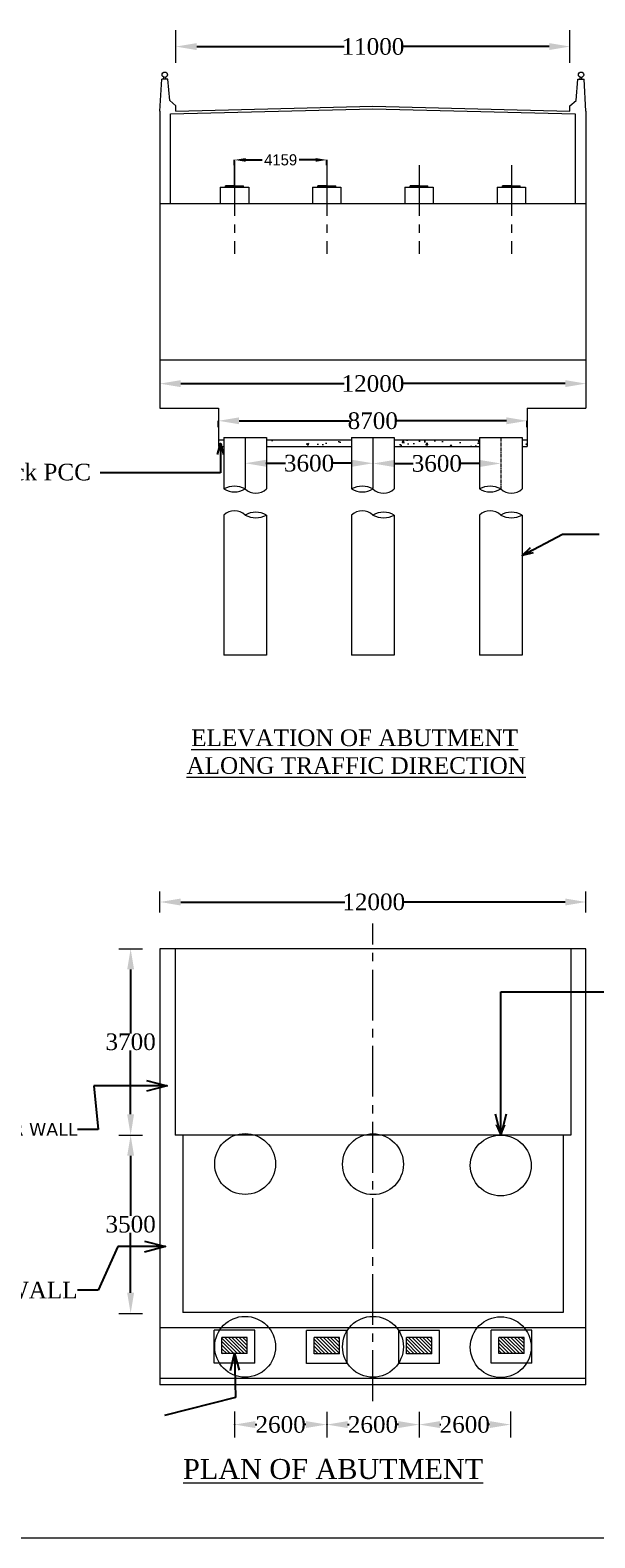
# Model space of a CAD drawing. Header units: millimetres. Extents: x -20950785 to 389010297, y -11535949 to 14056629.
# Tile 33 of 256: x 9356407 to 9381848, y -1181503 to -1113574. Entities that reach past the tile are written whole.
import ezdxf

# ---------------------------------------------------------------- set-up
doc = ezdxf.new("R2010")
doc.units = ezdxf.units.MM
doc.header["$LTSCALE"] = 60
doc.header["$MEASUREMENT"] = 0
doc.linetypes.add('CENTER2', pattern=[28.575, 19.05, -3.175, 3.175, -3.175])
doc.linetypes.add('CENTERX2', pattern=[4, 2.5, -0.5, 0.5, -0.5])
doc.layers.add('TEXT', color=7, linetype='Continuous')
doc.styles.add('style1', font='txt.shx', dxfattribs={"height": 1})
doc.dimstyles.get("Standard").update_dxf_attribs({"dimtxt": 400, "dimasz": 215, "dimexe": 0.18, "dimexo": 0.0625, "dimgap": 0.09, "dimtad": 0, "dimtih": 1, "dimtoh": 1, "dimdec": 0, "dimzin": 4, "dimdsep": 46, "dimtxsty": 'Standard', "dimblk": 'OPEN90', "dimcen": 0, "dimadec": 0, "dimazin": 1, "dimtfac": 1, "dimtdec": 0, "dimtix": 1, "dimtofl": 0, "dimtmove": 0, "dimatfit": 3, "dimldrblk": 'OPEN30', "dimfxl": 1, "dimtolj": 1, "dimtzin": 0, "dimarcsym": 0})

# ---------------------------------------------------------------- blocks, each defined once
blk = doc.blocks.new('*D292')
at = {"color": 0, "linetype": 'Continuous', "lineweight": -2, "transparency": 16777216}
for p, q in [((9362974, -1114314), (9362974, -1114313)), ((9363909, -1114314), (9370551, -1114314)), ((9379793, -1114314), (9373151, -1114314)), ((9380728, -1114314), (9380728, -1114313))]:
    blk.add_line(p, q, dxfattribs=at)
for points in [[(9363909, -1114158), (9363909, -1114470), (9362974, -1114314)], [(9379793, -1114158), (9379793, -1114470), (9380728, -1114314)]]:
    blk.add_solid(points, dxfattribs=at)
at = {"layer": 'Defpoints', "color": 0, "linetype": 'Continuous', "lineweight": -2, "transparency": 16777216}
for p in [(9362974, -1114314), (9380728, -1114314), (9380728, -1114314)]:
    blk.add_point(p, dxfattribs=at)
at = {"color": 0, "linetype": 'Continuous', "lineweight": 9, "transparency": 16777216, "insert": (9371851, -1114314), "char_height": 500, "attachment_point": 5}
blk.add_mtext('\\A1;{\\fTimes New Roman|b0|i0|c0|p18;\\H1.5x;11000}', dxfattribs=at)
blk = doc.blocks.new('*D294')
at = {"color": 0, "linetype": 'Continuous', "lineweight": -2, "transparency": 16777216}
for p, q in [((9365613, -1176383), (9365613, -1176400)), ((9366548, -1176399), (9366615, -1176399)), ((9368834, -1176399), (9368767, -1176399)), ((9369769, -1176399), (9369769, -1176400))]:
    blk.add_line(p, q, dxfattribs=at)
for points in [[(9366548, -1176244), (9366548, -1176555), (9365613, -1176399)], [(9368834, -1176244), (9368834, -1176555), (9369769, -1176399)]]:
    blk.add_solid(points, dxfattribs=at)
at = {"layer": 'Defpoints', "color": 0, "linetype": 'Continuous', "lineweight": -2, "transparency": 16777216}
for p in [(9365613, -1176383), (9365613, -1176399), (9369769, -1176399)]:
    blk.add_point(p, dxfattribs=at)
at = {"color": 0, "linetype": 'Continuous', "lineweight": 9, "transparency": 16777216, "insert": (9367691, -1176399), "char_height": 500, "attachment_point": 5}
blk.add_mtext('\\A1;{\\fTimes New Roman|b0|i0|c0|p18;\\H1.5x;2600}', dxfattribs=at)
blk = doc.blocks.new('*D295')
at = {"color": 0, "linetype": 'Continuous', "lineweight": -2, "transparency": 16777216}
for p, q in [((9369771, -1176383), (9369771, -1176400)), ((9370706, -1176400), (9370775, -1176400)), ((9372995, -1176400), (9372927, -1176400)), ((9373930, -1176400), (9373930, -1176400))]:
    blk.add_line(p, q, dxfattribs=at)
for points in [[(9370706, -1176244), (9370706, -1176556), (9369771, -1176400)], [(9372995, -1176244), (9372995, -1176556), (9373930, -1176400)]]:
    blk.add_solid(points, dxfattribs=at)
at = {"layer": 'Defpoints', "color": 0, "linetype": 'Continuous', "lineweight": -2, "transparency": 16777216}
for p in [(9369771, -1176383), (9369771, -1176400), (9373930, -1176400)]:
    blk.add_point(p, dxfattribs=at)
at = {"color": 0, "linetype": 'Continuous', "lineweight": 9, "transparency": 16777216, "insert": (9371851, -1176400), "char_height": 500, "attachment_point": 5}
blk.add_mtext('\\A1;{\\fTimes New Roman|b0|i0|c0|p18;\\H1.5x;2600}', dxfattribs=at)
blk = doc.blocks.new('*D296')
at = {"color": 0, "linetype": 'Continuous', "lineweight": -2, "transparency": 16777216}
for p, q in [((9362254, -1152856), (9362254, -1152856)), ((9363189, -1152856), (9370586, -1152856)), ((9380513, -1152856), (9373186, -1152856)), ((9381448, -1152856), (9381448, -1152856))]:
    blk.add_line(p, q, dxfattribs=at)
for points in [[(9363189, -1152700), (9363189, -1153012), (9362254, -1152856)], [(9380513, -1152700), (9380513, -1153012), (9381448, -1152856)]]:
    blk.add_solid(points, dxfattribs=at)
at = {"layer": 'Defpoints', "color": 0, "linetype": 'Continuous', "lineweight": -2, "transparency": 16777216}
for p in [(9362254, -1152856), (9362254, -1152856), (9381448, -1152856)]:
    blk.add_point(p, dxfattribs=at)
at = {"color": 0, "linetype": 'Continuous', "lineweight": 9, "transparency": 16777216, "insert": (9371886, -1152856), "char_height": 500, "attachment_point": 5}
blk.add_mtext('\\A1;{\\fTimes New Roman|b0|i0|c0|p18;\\H1.5x;12000}', dxfattribs=at)
blk = doc.blocks.new('*D297')
at = {"color": 0, "linetype": 'Continuous', "lineweight": -2, "transparency": 16777216}
for p, q in [((9360934, -1154959), (9360934, -1154959)), ((9360934, -1155894), (9360934, -1158775)), ((9360934, -1162421), (9360934, -1159540)), ((9360934, -1163356), (9360934, -1163356))]:
    blk.add_line(p, q, dxfattribs=at)
for points in [[(9360778, -1155894), (9361089, -1155894), (9360934, -1154959)], [(9360778, -1162421), (9361089, -1162421), (9360934, -1163356)]]:
    blk.add_solid(points, dxfattribs=at)
at = {"layer": 'Defpoints', "color": 0, "linetype": 'Continuous', "lineweight": -2, "transparency": 16777216}
for p in [(9360934, -1154959), (9360934, -1163356), (9360934, -1163356)]:
    blk.add_point(p, dxfattribs=at)
at = {"color": 0, "linetype": 'Continuous', "lineweight": 9, "transparency": 16777216, "insert": (9360934, -1159157), "char_height": 500, "attachment_point": 5}
blk.add_mtext('\\A1;{\\fTimes New Roman|b0|i0|c0|p18;\\H1.5x;3700}', dxfattribs=at)
blk = doc.blocks.new('*D298')
at = {"color": 0, "linetype": 'Continuous', "lineweight": -2, "transparency": 16777216}
for p, q in [((9360934, -1163356), (9360934, -1163356)), ((9360934, -1164291), (9360934, -1166994)), ((9360934, -1170460), (9360934, -1167757)), ((9360934, -1171395), (9360934, -1171395))]:
    blk.add_line(p, q, dxfattribs=at)
for points in [[(9360778, -1164291), (9361089, -1164291), (9360934, -1163356)], [(9360778, -1170460), (9361089, -1170460), (9360934, -1171395)]]:
    blk.add_solid(points, dxfattribs=at)
at = {"layer": 'Defpoints', "color": 0, "linetype": 'Continuous', "lineweight": -2, "transparency": 16777216}
for p in [(9360934, -1163356), (9360934, -1171395), (9360934, -1171395)]:
    blk.add_point(p, dxfattribs=at)
at = {"color": 0, "linetype": 'Continuous', "lineweight": 9, "transparency": 16777216, "insert": (9360934, -1167376), "char_height": 500, "attachment_point": 5}
blk.add_mtext('\\A1;{\\fTimes New Roman|b0|i0|c0|p18;\\H1.5x;3500}', dxfattribs=at)
blk = doc.blocks.new('*D348')
at = {"color": 0, "linetype": 'Continuous', "lineweight": -2, "transparency": 16777216}
for p, q in [((9362254, -1129500), (9362254, -1129500)), ((9363189, -1129500), (9370551, -1129500)), ((9380513, -1129500), (9373151, -1129500)), ((9381448, -1129500), (9381448, -1129500))]:
    blk.add_line(p, q, dxfattribs=at)
for points in [[(9363189, -1129344), (9363189, -1129656), (9362254, -1129500)], [(9380513, -1129344), (9380513, -1129656), (9381448, -1129500)]]:
    blk.add_solid(points, dxfattribs=at)
at = {"layer": 'Defpoints', "color": 0, "linetype": 'Continuous', "lineweight": -2, "transparency": 16777216}
for p in [(9362254, -1129500), (9381448, -1129500), (9381448, -1129500)]:
    blk.add_point(p, dxfattribs=at)
at = {"color": 0, "linetype": 'Continuous', "lineweight": 9, "transparency": 16777216, "insert": (9371851, -1129500), "char_height": 500, "attachment_point": 5}
blk.add_mtext('\\A1;{\\fTimes New Roman|b0|i0|c0|p18;\\H1.5x;12000}', dxfattribs=at)
blk = doc.blocks.new('*D349')
at = {"color": 0, "linetype": 'Continuous', "lineweight": -2, "transparency": 16777216}
for p, q in [((9364886, -1131467), (9364886, -1131175)), ((9365821, -1131175), (9370789, -1131175)), ((9377866, -1131175), (9372898, -1131175)), ((9378801, -1131467), (9378801, -1131175))]:
    blk.add_line(p, q, dxfattribs=at)
for points in [[(9365821, -1131019), (9365821, -1131331), (9364886, -1131175)], [(9377866, -1131019), (9377866, -1131331), (9378801, -1131175)]]:
    blk.add_solid(points, dxfattribs=at)
at = {"layer": 'Defpoints', "color": 0, "linetype": 'Continuous', "lineweight": -2, "transparency": 16777216}
for p in [(9364886, -1131467), (9378801, -1131175), (9378801, -1131467)]:
    blk.add_point(p, dxfattribs=at)
at = {"color": 0, "linetype": 'Continuous', "lineweight": 9, "transparency": 16777216, "insert": (9371843, -1131175), "char_height": 500, "attachment_point": 5}
blk.add_mtext('\\A1;{\\fTimes New Roman|b0|i0|c0|p18;\\H1.5x;8700}', dxfattribs=at)
blk = doc.blocks.new('*D350')
at = {"color": 0, "linetype": 'Continuous', "lineweight": -2, "transparency": 16777216}
for p, q in [((9366093, -1133088), (9366093, -1133088)), ((9367028, -1133088), (9367906, -1133088)), ((9370916, -1133088), (9370037, -1133088)), ((9371851, -1133088), (9371851, -1133088))]:
    blk.add_line(p, q, dxfattribs=at)
for points in [[(9367028, -1132932), (9367028, -1133244), (9366093, -1133088)], [(9370916, -1132932), (9370916, -1133244), (9371851, -1133088)]]:
    blk.add_solid(points, dxfattribs=at)
at = {"layer": 'Defpoints', "color": 0, "linetype": 'Continuous', "lineweight": -2, "transparency": 16777216}
for p in [(9366093, -1133088), (9371851, -1133088), (9371851, -1133088)]:
    blk.add_point(p, dxfattribs=at)
at = {"color": 0, "linetype": 'Continuous', "lineweight": 9, "transparency": 16777216, "insert": (9368972, -1133088), "char_height": 500, "attachment_point": 5}
blk.add_mtext('\\A1;{\\fTimes New Roman|b0|i0|c0|p18;\\H1.5x;3600}', dxfattribs=at)
blk = doc.blocks.new('*D351')
at = {"color": 0, "linetype": 'Continuous', "lineweight": -2, "transparency": 16777216}
for p, q in [((9371851, -1133098), (9371851, -1133098)), ((9372786, -1133098), (9373665, -1133098)), ((9376674, -1133098), (9375795, -1133098)), ((9377609, -1133098), (9377609, -1133098))]:
    blk.add_line(p, q, dxfattribs=at)
for points in [[(9372786, -1132942), (9372786, -1133254), (9371851, -1133098)], [(9376674, -1132942), (9376674, -1133254), (9377609, -1133098)]]:
    blk.add_solid(points, dxfattribs=at)
at = {"layer": 'Defpoints', "color": 0, "linetype": 'Continuous', "lineweight": -2, "transparency": 16777216}
for p in [(9371851, -1133098), (9377609, -1133098), (9377609, -1133098)]:
    blk.add_point(p, dxfattribs=at)
at = {"color": 0, "linetype": 'Continuous', "lineweight": 9, "transparency": 16777216, "insert": (9374730, -1133098), "char_height": 500, "attachment_point": 5}
blk.add_mtext('\\A1;{\\fTimes New Roman|b0|i0|c0|p18;\\H1.5x;3600}', dxfattribs=at)
blk = doc.blocks.new('*D340')
at = {"color": 0, "linetype": 'Continuous', "lineweight": -2, "ltscale": 2, "transparency": 16777216}
for p, q in [((9365613, -1119658), (9365613, -1119420)), ((9366113, -1119420), (9366859, -1119420)), ((9369271, -1119420), (9368525, -1119420)), ((9369771, -1119658), (9369771, -1119420))]:
    blk.add_line(p, q, dxfattribs=at)
for points in [[(9366113, -1119337), (9366113, -1119504), (9365613, -1119420)], [(9369271, -1119337), (9369271, -1119504), (9369771, -1119420)]]:
    blk.add_solid(points, dxfattribs=at)
at = {"layer": 'Defpoints', "color": 0, "linetype": 'Continuous', "lineweight": -2, "ltscale": 2, "transparency": 16777216}
for p in [(9369771, -1119420), (9365613, -1119658), (9369771, -1119658)]:
    blk.add_point(p, dxfattribs=at)
at = {"color": 0, "linetype": 'Continuous', "lineweight": 9, "ltscale": 2, "transparency": 16777216, "insert": (9367692, -1119420), "char_height": 500, "attachment_point": 5}
blk.add_mtext('\\A1;4159', dxfattribs=at)
blk = doc.blocks.new('*D317')
at = {"color": 0, "linetype": 'Continuous', "lineweight": -2, "transparency": 16777216}
for p, q in [((9373930, -1176400), (9373930, -1176400)), ((9374865, -1176400), (9374911, -1176400)), ((9377109, -1176400), (9377063, -1176400)), ((9378044, -1176400), (9378044, -1176400))]:
    blk.add_line(p, q, dxfattribs=at)
for points in [[(9374865, -1176244), (9374865, -1176556), (9373930, -1176400)], [(9377109, -1176244), (9377109, -1176556), (9378044, -1176400)]]:
    blk.add_solid(points, dxfattribs=at)
at = {"layer": 'Defpoints', "color": 0, "linetype": 'Continuous', "lineweight": -2, "transparency": 16777216}
for p in [(9373930, -1176400), (9373930, -1176400), (9378044, -1176400)]:
    blk.add_point(p, dxfattribs=at)
at = {"color": 0, "linetype": 'Continuous', "lineweight": 9, "transparency": 16777216, "insert": (9375987, -1176400), "char_height": 500, "attachment_point": 5}
blk.add_mtext('\\A1;{\\fTimes New Roman|b0|i0|c0|p18;\\H1.5x;2600}', dxfattribs=at)

msp = doc.modelspace()

# ---------------------------------------------------------------- hatches: boundary and pattern name
at = {"linetype": 'Continuous', "lineweight": 9}
h = msp.add_hatch(color=256, dxfattribs=at)
h.dxf.hatch_style = 1
h.paths.add_polyline_path([(9365612.7, -1120644.97), (9365612.7, -1120582.59), (9365212.82, -1120582.59), (9365212.82, -1120644.97)])
h.paths.add_polyline_path([(9365612.7, -1120644.97), (9366012.58, -1120644.97), (9366012.58, -1120582.59), (9365612.7, -1120582.59)])
h = msp.add_hatch(color=256, dxfattribs=at)
h.dxf.hatch_style = 1
h.paths.add_polyline_path([(9369771.45, -1120644.97), (9369771.45, -1120582.59), (9369371.57, -1120582.59), (9369371.57, -1120644.97)])
h.paths.add_polyline_path([(9369771.45, -1120644.97), (9370171.32, -1120644.97), (9370171.32, -1120582.59), (9369771.45, -1120582.59)])
h = msp.add_hatch(color=256, dxfattribs=at)
h.dxf.hatch_style = 1
h.paths.add_polyline_path([(9369771.45, -1120644.97), (9369771.45, -1120582.59), (9369371.57, -1120582.59), (9369371.57, -1120644.97)])
h.paths.add_polyline_path([(9369771.45, -1120644.97), (9370171.32, -1120644.97), (9370171.32, -1120582.59), (9369771.45, -1120582.59)])
h = msp.add_hatch(color=256, dxfattribs=at)
h.dxf.hatch_style = 1
h.paths.add_polyline_path([(9373930.19, -1120644.97), (9373930.19, -1120582.59), (9373530.31, -1120582.59), (9373530.31, -1120644.97)])
h.paths.add_polyline_path([(9373930.19, -1120644.97), (9374330.07, -1120644.97), (9374330.07, -1120582.59), (9373930.19, -1120582.59)])
h = msp.add_hatch(color=256, dxfattribs=at)
h.dxf.hatch_style = 1
h.paths.add_polyline_path([(9373930.19, -1120644.97), (9373930.19, -1120582.59), (9373530.31, -1120582.59), (9373530.31, -1120644.97)])
h.paths.add_polyline_path([(9373930.19, -1120644.97), (9374330.07, -1120644.97), (9374330.07, -1120582.59), (9373930.19, -1120582.59)])
h = msp.add_hatch(color=256, dxfattribs=at)
h.dxf.hatch_style = 1
h.paths.add_polyline_path([(9378088.93, -1120644.97), (9378088.93, -1120582.59), (9377689.05, -1120582.59), (9377689.05, -1120644.97)])
h.paths.add_polyline_path([(9378088.93, -1120644.97), (9378488.81, -1120644.97), (9378488.81, -1120582.59), (9378088.93, -1120582.59)])
h = msp.add_hatch(color=256, dxfattribs=at)
h.dxf.hatch_style = 1
h.paths.add_polyline_path([(9378088.93, -1120644.97), (9378088.93, -1120582.59), (9377689.05, -1120582.59), (9377689.05, -1120644.97)])
h.paths.add_polyline_path([(9378088.93, -1120644.97), (9378488.81, -1120644.97), (9378488.81, -1120582.59), (9378088.93, -1120582.59)])
at = {"linetype": 'Continuous', "lineweight": 9, "ltscale": 2}
h = msp.add_hatch(dxfattribs=at)
h.set_pattern_fill('AR-CONC', color=256, scale=150)
h.set_pattern_definition([(50, (1355565, 0), (1075.89027, -94.1282), [112.5, -1237.5]), (355, (1355565, 0), (-208.127, 1128.2882), [90, -990]), (100.451444, (1355654.6, -7.8), (867.76327, 1034.15999), [95.61029, -1051.71317]), (46.1842, (1355565, 300), (1600.862, -248.27892), [168.75, -1856.25]), (96.635635, (1355698.4, 279.3), (1401.99292, 1461.1779), [143.4155, -1577.57064]), (351.184164, (1355565, 300), (1401.99292, 1461.1779), [135, -1485]), (21, (1355715, 225), (895.36058, -603.92834), [112.5, -1237.5]), (326, (1355715, 225), (364.973, 1087.72507), [90, -990]), (71.451445, (1355789.6, 174.7), (1260.33357, 483.79673), [95.61029, -1051.71317]), (37.5, (1355564.96, 0), (18.239783, 499.34078), [0, -978, 0, -1005, 0, -993.75]), (7.5, (1355564.96, 0), (394.604306, 591.617568), [0, -573, 0, -955.5, 0, -378.75]), (327.5, (1355230.46, 0), (800.733654, -33.832308), [0, -375, 0, -1170, 0, -1552.5]), (317.5, (1355080.46, 0), (874.779254, 150.157473), [0, -487.5, 0, -777, 0, -1102.5])])
h.paths.add_polyline_path([(9365132.85, -1132031.15), (9364885.51, -1132031.15), (9364885.51, -1132331.15), (9365132.85, -1132331.15)])
h.paths.add_polyline_path([(9370891.11, -1132031.15), (9367052.27, -1132031.15), (9367052.27, -1132331.15), (9370891.11, -1132331.15)])
h.paths.add_polyline_path([(9376649.37, -1132031.15), (9372810.53, -1132031.15), (9372810.53, -1132331.15), (9376649.37, -1132331.15)])
h.paths.add_polyline_path([(9378801.3, -1132031.15), (9378568.78, -1132031.15), (9378568.78, -1132331.15), (9378801.3, -1132331.15)])
at = {"linetype": 'Continuous', "lineweight": 9}
h = msp.add_hatch(dxfattribs=at)
h.set_pattern_fill('ANSI31', color=256, scale=914, angle=-90)
h.set_pattern_definition([(315, (9214072.86, 298850.37), (80.78695, 80.78695), [])])
h.paths.add_polyline_path([(9366183.95, -1173204.46), (9366183.95, -1172473.26), (9365041.45, -1172473.26), (9365041.45, -1173204.46)])
h = msp.add_hatch(dxfattribs=at)
h.set_pattern_fill('ANSI31', color=256, scale=914, angle=-90)
h.set_pattern_definition([(315, (9212861.85, 298842.63), (80.78695, 80.78695), [])])
h.paths.add_polyline_path([(9369200.2, -1172481), (9369200.2, -1173212.2), (9370342.7, -1173212.2), (9370342.7, -1172481)])
h = msp.add_hatch(dxfattribs=at)
h.set_pattern_fill('ANSI31', color=256, scale=914, angle=-90)
h.set_pattern_definition([(315, (9217020.59, 298845.02), (80.78695, 80.78695), [])])
h.paths.add_polyline_path([(9373358.94, -1172478.62), (9373358.94, -1173209.82), (9374501.44, -1173209.82), (9374501.44, -1172478.62)])
h = msp.add_hatch(dxfattribs=at)
h.set_pattern_fill('ANSI31', color=256, scale=914, angle=-90)
h.set_pattern_definition([(315, (9215809.58, 298850.37), (80.78695, 80.78695), [])])
h.paths.add_polyline_path([(9378660.18, -1173204.46), (9378660.18, -1172473.26), (9377517.68, -1172473.26), (9377517.68, -1173204.46)])

# ---------------------------------------------------------------- linework, layer by layer
for p, q in [((9362973.5, -1115053.25), (9362973.5, -1113574.1)), ((9380728.13, -1115053.25), (9380728.13, -1113574.1)), ((9362253.72, -1117223.6), (9362333.7, -1115784.04)), ((9362613.61, -1115784.04), (9362333.7, -1115784.04)), ((9362433.67, -1115784.04), (9362433.67, -1115697.29)), ((9362513.64, -1115784.04), (9362513.64, -1115697.29)), ((9362693.59, -1116743.75), (9362613.61, -1115784.04)), ((9381008.05, -1116743.75), (9381088.02, -1115784.04)), ((9381088.02, -1115784.04), (9381367.94, -1115784.04)), ((9381187.99, -1115784.04), (9381187.99, -1115697.29)), ((9381267.97, -1115784.04), (9381267.97, -1115697.29)), ((9381447.91, -1117223.6), (9381367.94, -1115784.04)), ((9362973.5, -1116983.67), (9362693.59, -1116743.75)), ((9380728.13, -1116983.67), (9381008.05, -1116743.75)), ((9362253.72, -1117223.6), (9362253.72, -1130603.09)), ((9362973.5, -1117223.6), (9362973.5, -1116983.67)), ((9380728.13, -1117223.6), (9380728.13, -1116983.67)), ((9381447.91, -1117223.6), (9381447.91, -1130603.09)), ((9365212.82, -1120644.97), (9365212.82, -1120582.59)), ((9365612.7, -1120582.59), (9365212.82, -1120582.59)), ((9365212.82, -1120582.59), (9366012.58, -1120582.59)), ((9366012.58, -1120644.97), (9366012.58, -1120582.59)), ((9369371.57, -1120644.97), (9369371.57, -1120582.59)), ((9369371.57, -1120644.97), (9369371.57, -1120582.59)), ((9369771.45, -1120582.59), (9369371.57, -1120582.59)), ((9369371.57, -1120582.59), (9370171.32, -1120582.59)), ((9370171.32, -1120644.97), (9370171.32, -1120582.59)), ((9370171.32, -1120644.97), (9370171.32, -1120582.59)), ((9373530.31, -1120644.97), (9373530.31, -1120582.59)), ((9373530.31, -1120644.97), (9373530.31, -1120582.59)), ((9373930.19, -1120582.59), (9373530.31, -1120582.59)), ((9373530.31, -1120582.59), (9374330.07, -1120582.59)), ((9374330.07, -1120644.97), (9374330.07, -1120582.59)), ((9374330.07, -1120644.97), (9374330.07, -1120582.59)), ((9377689.05, -1120644.97), (9377689.05, -1120582.59)), ((9377689.05, -1120644.97), (9377689.05, -1120582.59)), ((9378088.93, -1120582.59), (9377689.05, -1120582.59)), ((9377689.05, -1120582.59), (9378488.81, -1120582.59)), ((9378488.81, -1120644.97), (9378488.81, -1120582.59)), ((9378488.81, -1120644.97), (9378488.81, -1120582.59)), ((9362253.72, -1121382.34), (9381447.91, -1121382.34)), ((9362246.31, -1128431.15), (9381440.5, -1128431.15)), ((9362253.72, -1128431.15), (9381447.91, -1128431.15)), ((9362253.72, -1130603.09), (9364885.51, -1130603.09)), ((9364885.51, -1130603.09), (9364885.51, -1132331.15)), ((9378801.3, -1130603.09), (9378801.3, -1132331.15)), ((9378801.3, -1130603.09), (9381447.91, -1130603.09)), ((9364885.51, -1132031.15), (9365132.85, -1132031.15)), ((9364885.51, -1132331.15), (9365132.85, -1132331.15)), ((9365132.85, -1131931.18), (9365132.85, -1134244.9)), ((9365132.85, -1131931.18), (9367052.27, -1131931.18)), ((9367052.27, -1131931.18), (9367052.27, -1134244.9)), ((9367052.27, -1132031.15), (9370891.11, -1132031.15)), ((9367052.27, -1132331.15), (9370891.11, -1132331.15)), ((9370891.11, -1131931.18), (9370891.11, -1134244.9)), ((9370891.11, -1131931.18), (9372810.53, -1131931.18)), ((9372810.53, -1131931.18), (9372810.53, -1134244.9)), ((9372810.53, -1132031.15), (9376649.37, -1132031.15)), ((9372810.53, -1132331.15), (9376649.37, -1132331.15)), ((9376649.37, -1131931.18), (9376649.37, -1134244.9)), ((9376649.37, -1131931.18), (9378568.78, -1131931.18)), ((9378568.78, -1131931.18), (9378568.78, -1134244.9)), ((9378568.78, -1132031.15), (9378801.3, -1132031.15)), ((9378568.78, -1132331.15), (9378801.3, -1132331.15)), ((9365132.85, -1135424.27), (9365132.85, -1141731.22)), ((9367052.27, -1135424.27), (9367052.27, -1141731.22)), ((9370891.11, -1135424.27), (9370891.11, -1141731.22)), ((9372810.53, -1135424.27), (9372810.53, -1141731.22)), ((9376649.37, -1135424.27), (9376649.37, -1141731.22)), ((9378568.78, -1135424.27), (9378568.78, -1141731.22)), ((9367052.27, -1141731.22), (9365132.85, -1141731.22)), ((9367052.27, -1141731.22), (9365132.85, -1141731.22)), ((9372810.53, -1141731.22), (9370891.11, -1141731.22)), ((9372810.53, -1141731.22), (9370891.11, -1141731.22)), ((9378568.78, -1141731.22), (9376649.37, -1141731.22)), ((9378568.78, -1141731.22), (9376649.37, -1141731.22)), ((9362253.82, -1153325.88), (9362253.82, -1152385.88)), ((9381447.82, -1153325.88), (9381447.82, -1152385.88)), ((9360396.68, -1154958.74), (9361470.63, -1154958.74)), ((9362253.82, -1154958.74), (9362253.82, -1174609.74)), ((9381447.82, -1154958.74), (9362253.82, -1154958.74)), ((9362253.82, -1154958.74), (9362253.82, -1162956.24)), ((9362939.32, -1154958.74), (9362939.32, -1163356.11)), ((9362939.32, -1154958.74), (9362939.32, -1155893.72)), ((9380762.32, -1154958.74), (9380762.32, -1163356.11)), ((9381447.82, -1174609.74), (9381447.82, -1154958.74)), ((9360396.68, -1163356.11), (9361470.63, -1163356.11)), ((9380762.32, -1163356.11), (9362939.32, -1163356.11)), ((9363282.07, -1163356.11), (9363282.07, -1171353.61)), ((9380419.57, -1163356.11), (9380419.57, -1171353.61)), ((9362253.82, -1167983.24), (9362253.82, -1169582.74)), ((9362253.82, -1169582.74), (9362253.82, -1174609.74)), ((9360396.68, -1171394.91), (9361470.63, -1171394.91)), ((9380419.57, -1171353.61), (9363282.07, -1171353.61)), ((9381447.82, -1172039.11), (9362253.82, -1172039.11)), ((9364698.7, -1173638.61), (9364698.7, -1172153.36)), ((9366526.7, -1172153.36), (9364698.7, -1172153.36)), ((9366526.7, -1173638.61), (9366526.7, -1172153.36)), ((9368857.45, -1173646.35), (9368857.45, -1172161.1)), ((9370685.45, -1172161.1), (9368857.45, -1172161.1)), ((9370685.45, -1173646.35), (9370685.45, -1172161.1)), ((9373016.19, -1173643.97), (9373016.19, -1172158.72)), ((9374844.19, -1172158.72), (9373016.19, -1172158.72)), ((9374844.19, -1173643.97), (9374844.19, -1172158.72)), ((9377174.93, -1173638.61), (9377174.93, -1172153.36)), ((9379002.93, -1172153.36), (9377174.93, -1172153.36)), ((9379002.93, -1173638.61), (9379002.93, -1172153.36)), ((9365041.45, -1173204.46), (9365041.45, -1172473.26)), ((9366183.95, -1172473.26), (9365041.45, -1172473.26)), ((9366183.95, -1173204.46), (9366183.95, -1172473.26)), ((9369200.2, -1173212.2), (9369200.2, -1172481)), ((9370342.7, -1172481), (9369200.2, -1172481)), ((9370342.7, -1173212.2), (9370342.7, -1172481)), ((9373358.94, -1173209.82), (9373358.94, -1172478.62)), ((9374501.44, -1172478.62), (9373358.94, -1172478.62)), ((9374501.44, -1173209.82), (9374501.44, -1172478.62)), ((9377517.68, -1173204.46), (9377517.68, -1172473.26)), ((9378660.18, -1172473.26), (9377517.68, -1172473.26)), ((9378660.18, -1173204.46), (9378660.18, -1172473.26)), ((9366526.7, -1173638.61), (9364698.7, -1173638.61)), ((9366183.95, -1173204.46), (9365041.45, -1173204.46)), ((9370685.45, -1173646.35), (9368857.45, -1173646.35)), ((9370342.7, -1173212.2), (9369200.2, -1173212.2)), ((9374844.19, -1173643.97), (9373016.19, -1173643.97)), ((9374501.44, -1173209.82), (9373358.94, -1173209.82)), ((9379002.93, -1173638.61), (9377174.93, -1173638.61)), ((9378660.18, -1173204.46), (9377517.68, -1173204.46)), ((9381447.82, -1174324.11), (9362253.82, -1174324.11)), ((9381447.82, -1174609.74), (9362253.82, -1174609.74)), ((9365612.7, -1175813.77), (9365612.7, -1176975.12)), ((9369771.45, -1175821.51), (9369771.45, -1176982.86)), ((9373930.19, -1175819.12), (9373930.19, -1176980.48)), ((9378044.47, -1175813.77), (9378044.47, -1176975.12)), ((9322684.92, -1181503.43), (9494188.64, -1181503.43))]:
    msp.add_line(p, q, dxfattribs=at)
at = {"linetype": 'Continuous', "lineweight": 9, "ltscale": 2}
for p, q in [((9365612.7, -1120644.97), (9365612.7, -1119658.29)), ((9377609.07, -1163356.11), (9377404.21, -1162899.83)), ((9377609.07, -1163356.11), (9377813.94, -1162899.83))]:
    msp.add_line(p, q, dxfattribs=at)
at = {"linetype": 'CENTER2', "lineweight": 9, "ltscale": 2}
for p, q in [((9365612.7, -1119658.29), (9365612.7, -1123647.46)), ((9369771.45, -1119658.29), (9369771.45, -1123647.46)), ((9373930.19, -1119658.29), (9373930.19, -1123647.46)), ((9378088.93, -1119658.29), (9378088.93, -1123647.46)), ((9366092.56, -1131931.18), (9366092.56, -1134244.9)), ((9371850.82, -1131931.18), (9371850.82, -1134244.9)), ((9371850.82, -1175338.73), (9371850.82, -1153819.71))]:
    msp.add_line(p, q, dxfattribs=at)
at = {"linetype": 'Continuous', "lineweight": 9, "ltscale": 5000}
for p, q in [((9364972.9, -1120644.97), (9366252.51, -1120644.97)), ((9365212.82, -1120582.59), (9366012.58, -1120582.59)), ((9369131.64, -1120644.97), (9370411.25, -1120644.97)), ((9369371.57, -1120582.59), (9370171.32, -1120582.59)), ((9369371.57, -1120582.59), (9370171.32, -1120582.59)), ((9373290.38, -1120644.97), (9374569.99, -1120644.97)), ((9373530.31, -1120582.59), (9374330.07, -1120582.59)), ((9373530.31, -1120582.59), (9374330.07, -1120582.59)), ((9377449.12, -1120644.97), (9378728.74, -1120644.97)), ((9377689.05, -1120582.59), (9378488.81, -1120582.59)), ((9377689.05, -1120582.59), (9378488.81, -1120582.59))]:
    msp.add_line(p, q, dxfattribs=at)
at = {"linetype": 'Continuous', "lineweight": 9, "ltscale": 1000}
for p, q in [((9364972.9, -1120644.97), (9364972.9, -1121382.34)), ((9364972.9, -1120644.97), (9364972.9, -1121382.34)), ((9366252.51, -1120644.97), (9366252.51, -1121382.34)), ((9366252.51, -1120644.97), (9366252.51, -1121382.34)), ((9369131.64, -1120644.97), (9369131.64, -1121382.34)), ((9369131.64, -1120644.97), (9369131.64, -1121382.34)), ((9370411.25, -1120644.97), (9370411.25, -1121382.34)), ((9370411.25, -1120644.97), (9370411.25, -1121382.34)), ((9373290.38, -1120644.97), (9373290.38, -1121382.34)), ((9373290.38, -1120644.97), (9373290.38, -1121382.34)), ((9374569.99, -1120644.97), (9374569.99, -1121382.34)), ((9374569.99, -1120644.97), (9374569.99, -1121382.34)), ((9377449.12, -1120644.97), (9377449.12, -1121382.34)), ((9377449.12, -1120644.97), (9377449.12, -1121382.34)), ((9378728.74, -1120644.97), (9378728.74, -1121382.34)), ((9378728.74, -1120644.97), (9378728.74, -1121382.34))]:
    msp.add_line(p, q, dxfattribs=at)
at = {"linetype": 'CENTERX2', "lineweight": 9}
msp.add_line((9377609.07, -1131931.18), (9377609.07, -1134244.9), dxfattribs=at)
at = {"linetype": 'Continuous', "lineweight": 9}
for points in [[(9362733.57, -1121382.34), (9362733.57, -1117349.6), (9371850.82, -1117121.67), (9380968.06, -1117349.6), (9380968.06, -1121382.34)], [(9362973.5, -1117223.6), (9371850.82, -1117001.67), (9380728.13, -1117223.6)]]:
    msp.add_lwpolyline(points, dxfattribs=at)
for centre, radius in [((9362473.65, -1115582.65), 121.41), ((9381227.98, -1115582.65), 121.41), ((9366092.56, -1164658.96), 1371), ((9371850.82, -1164669.99), 1371), ((9377609.07, -1164727.11), 1371), ((9366090.96, -1172895.7), 1371), ((9371850.82, -1172895.99), 1371), ((9377609.07, -1172911.88), 1371)]:
    msp.add_circle(centre, radius, dxfattribs=at)
for centre, radius, start, end in [((9365612.7, -1135129.69), 1006.53, 61.5272244, 118.4727756), ((9365612.7, -1133438.48), 938.39, 239.2456058, 300.7543942), ((9366572.41, -1133744.7), 693.16, 226.1894974, 313.8105026), ((9371370.96, -1135129.69), 1006.53, 61.5272244, 118.4727756), ((9371370.96, -1133438.48), 938.39, 239.2456058, 300.7543942), ((9372330.67, -1133744.7), 693.16, 226.1894974, 313.8105026), ((9377129.22, -1135129.69), 1006.53, 61.5272244, 118.4727756), ((9377129.22, -1133438.48), 938.39, 239.2456058, 300.7543942), ((9378088.93, -1133744.7), 693.16, 226.1894974, 313.8105026), ((9365612.7, -1135924.48), 693.16, 46.1894974, 133.8105026), ((9366572.41, -1136230.69), 938.39, 59.2456058, 120.7543942), ((9366572.41, -1134539.49), 1006.53, 241.5272244, 298.4727756), ((9371370.96, -1135924.48), 693.16, 46.1894974, 133.8105026), ((9372330.67, -1136230.69), 938.39, 59.2456058, 120.7543942), ((9372330.67, -1134539.49), 1006.53, 241.5272244, 298.4727756), ((9377129.22, -1135924.48), 693.16, 46.1894974, 133.8105026), ((9378088.93, -1136230.69), 938.39, 59.2456058, 120.7543942), ((9378088.93, -1134539.49), 1006.53, 241.5272244, 298.4727756)]:
    msp.add_arc(centre, radius, start, end, dxfattribs=at)

# ---------------------------------------------------------------- texts
at = {"linetype": 'Continuous', "lineweight": 9, "attachment_point": 6}
for s, insert, char_height, width in [('{\\fTimes New Roman|b0|i0|c0|p18;150mm thick PCC}', (9359145.59, -1133489.15), 750, 8975.6824), ('{\\fVerdana|b0|i0|c0|p34;CANTILEVER WALL}', (9358541.77, -1163106.26), 571.25, 14749.1329), ('{\\fTimes New Roman|b0|i0|c0|p18;RETURN WALL}', (9358543.44, -1170349.29), 750, 8075.655)]:
    msp.add_mtext(s, dxfattribs=dict(at, insert=insert, char_height=char_height, width=width))
at = {"linetype": 'Continuous', "lineweight": 9, "insert": (9363451.56, -1145081.1), "char_height": 480, "width": 22678.6984, "attachment_point": 1, "style": 'style1'}
msp.add_mtext('{\\fTimes New Roman|b0|i0|c0|p18;\\H1.1574x;\\L \\H1.35001x;ELEVATION OF ABUTMENT  \\PALONG TRAFFIC DIRECTION  }', dxfattribs=at)
at = {"linetype": 'Continuous', "insert": (8030285.91, -1147123.55), "char_height": 750, "width": 22678.6984, "attachment_point": 1, "style": 'style1'}
msp.add_mtext('\\pi6024.46095;{\\fTimes New Roman|b0|i0|c0|p18;\\LELEVATION OF PIER \\P\\pi3569.25186;ALONG CURRENT DIRECTION  }', dxfattribs=at)
at = {"layer": 'TEXT', "linetype": 'Continuous', "lineweight": 9, "insert": (9363295.71, -1177950.75), "char_height": 900, "width": 18234.4704, "attachment_point": 1}
msp.add_mtext('{\\fTimes New Roman|b0|i0|c0|p18;\\LPLAN OF ABUTMENT }', dxfattribs=at)

# ---------------------------------------------------------------- dimensions: what is measured, and where the dimension line sits
at = {"linetype": 'Continuous', "lineweight": 9}
for base, p1, p2, text, picture, middle in [((9380728.13, -1114313.67), (9362973.5, -1114313.67), (9380728.13, -1114313.67), '{\\fTimes New Roman|b0|i0|c0|p18;\\H1.5x;11000}', '*D292', (9371850.82, -1114313.67)), ((9381447.91, -1129500.07), (9362253.72, -1129500.07), (9381447.91, -1129500.07), '{\\fTimes New Roman|b0|i0|c0|p18;\\H1.5x;12000}', '*D348', (9371850.82, -1129500.07)), ((9378801.3, -1131174.86), (9364885.51, -1131467.12), (9378801.3, -1131467.12), '{\\fTimes New Roman|b0|i0|c0|p18;\\H1.5x;8700}', '*D349', (9371843.41, -1131174.86)), ((9371850.82, -1133088.04), (9366092.56, -1133088.04), (9371850.82, -1133088.04), '{\\fTimes New Roman|b0|i0|c0|p18;\\H1.5x;3600}', '*D350', (9368971.69, -1133088.04)), ((9377609.07, -1133098.04), (9371850.82, -1133097.86), (9377609.07, -1133098.04), '{\\fTimes New Roman|b0|i0|c0|p18;\\H1.5x;3600}', '*D351', (9374729.95, -1133098.04)), ((9365612.7, -1176399.34), (9369768.69, -1176399.34), (9365612.7, -1176382.79), '{\\fTimes New Roman|b0|i0|c0|p18;\\H1.5x;2600}', '*D294', (9367690.69, -1176399.34)), ((9369771.45, -1176399.8), (9373930.19, -1176399.8), (9369771.45, -1176382.61), '{\\fTimes New Roman|b0|i0|c0|p18;\\H1.5x;2600}', '*D295', (9371850.82, -1176399.8)), ((9373930.19, -1176399.8), (9378044.47, -1176399.8), (9373930.19, -1176399.92), '{\\fTimes New Roman|b0|i0|c0|p18;\\H1.5x;2600}', '*D317', (9375987.33, -1176399.8))]:
    dim = msp.add_linear_dim(base=base, p1=p1, p2=p2, text=text, dimstyle='Standard', override={"dimtxt": 500, "dimasz": 935, "dimfxl": 300}, dxfattribs=at)
    dim.commit()
    dim.dimension.update_dxf_attribs({"geometry": picture, "text_midpoint": middle})
at = {"linetype": 'Continuous', "lineweight": 9, "ltscale": 2}
dim = msp.add_linear_dim(base=(9369771.45, -1119420.48), p1=(9365612.7, -1119658.29), p2=(9369771.45, -1119658.29), dimstyle='Standard', override={"dimtxt": 500, "dimasz": 500, "dimfxl": 300}, dxfattribs=at)
dim.commit()
dim.dimension.update_dxf_attribs({"geometry": '*D340', "text_midpoint": (9367692.07, -1119420.48)})
at = {"linetype": 'Continuous', "lineweight": 9}
dim = msp.add_linear_dim(base=(9362253.82, -1152855.88), p1=(9381447.82, -1152855.88), p2=(9362253.82, -1152855.88), angle=180, text='{\\fTimes New Roman|b0|i0|c0|p18;\\H1.5x;12000}', dimstyle='Standard', override={"dimtxt": 500, "dimasz": 935, "dimfxl": 300}, dxfattribs=at)
dim.commit()
dim.dimension.update_dxf_attribs({"geometry": '*D296', "text_midpoint": (9371886.1, -1152855.88), "dimtype": 160})
for base, p1, p2, text, picture, middle in [((9360933.66, -1163356.11), (9360933.66, -1154958.74), (9360933.66, -1163356.11), '{\\fTimes New Roman|b0|i0|c0|p18;\\H1.5x;3700}', '*D297', (9360933.66, -1159157.42)), ((9360933.66, -1171394.91), (9360933.66, -1163356.11), (9360933.66, -1171394.91), '{\\fTimes New Roman|b0|i0|c0|p18;\\H1.5x;3500}', '*D298', (9360933.66, -1167375.51))]:
    dim = msp.add_linear_dim(base=base, p1=p1, p2=p2, angle=270, text=text, dimstyle='Standard', override={"dimtxt": 500, "dimasz": 935, "dimfxl": 300}, dxfattribs=at)
    dim.commit()
    dim.dimension.update_dxf_attribs({"geometry": picture, "text_midpoint": middle})

# ---------------------------------------------------------------- leaders
at = {"linetype": 'Continuous', "lineweight": 9, "ltscale": 2}
for points in [[(9364980.96, -1132190.24), (9364980.96, -1133511.9), (9359566.87, -1133511.9)], [(9378568.78, -1137236.91), (9380397.13, -1136280.03), (9382043.27, -1136280.03)]]:
    msp.add_leader(points, dimstyle='Standard', override={"dimtxt": 500, "dimasz": 500, "dimfxl": 300}, dxfattribs=at)
at = {"linetype": 'Continuous', "lineweight": 9}
msp.add_leader([(9377609.07, -1163356.11), (9377609.07, -1156896.71), (9382659.14, -1156896.71)], dimstyle='Standard', override={"dimtxt": 500, "dimasz": 935, "dimfxl": 300}, dxfattribs=at)
at = {"linetype": 'Continuous', "lineweight": 9, "annotation_type": 0, "has_hookline": 1, "hookline_direction": 1}
for points, override, text_width in [([(9362578.5, -1161139.91), (9359269.95, -1161139.91), (9359476.86, -1163106.26), (9358541.86, -1163106.26)], {"dimtxt": 500, "dimasz": 935, "dimfxl": 300}, 7424.33), ([(9362500.6, -1168382.95), (9360350.65, -1168382.95), (9359478.53, -1170349.29), (9358543.53, -1170349.29)], {"dimtxt": 500, "dimasz": 935, "dimfxl": 300}, 7861.75), ([(9365612.7, -1173204.46), (9365662.91, -1175181.08), (9362464.01, -1175996.8)], {"dimtxt": 500, "dimasz": 750, "dimfxl": 300}, 18994.95)]:
    msp.add_leader(points, dimstyle='Standard', override=override, dxfattribs=dict(at, text_width=text_width))

doc.saveas('drawing.dxf')
